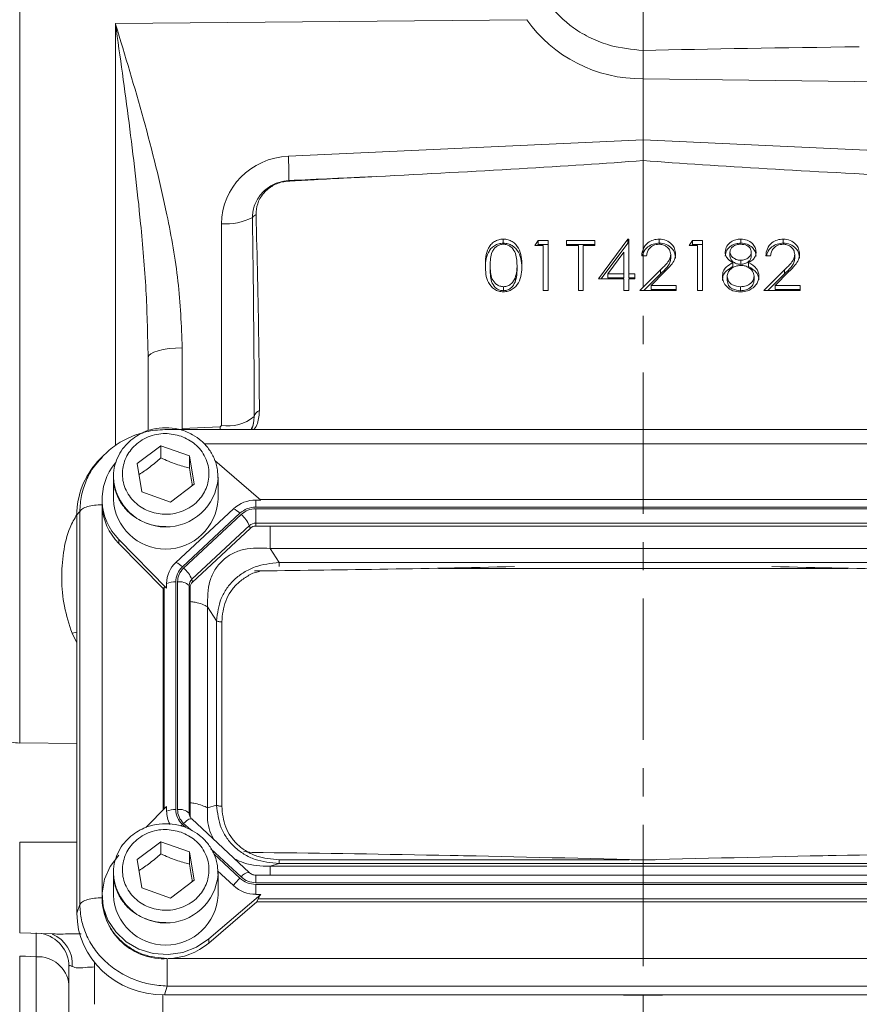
# Model space of a CAD drawing. Header units: inches. Extents: x 0.3 to 33.9, y 0.2 to 21.6.
# Tile 4 of 18: x 6.5 to 9.5, y 8.1 to 11.6. Entities that reach past the tile are written whole.
import ezdxf

# ---------------------------------------------------------------- set-up
doc = ezdxf.new("R2010")
doc.units = ezdxf.units.IN
doc.header["$MEASUREMENT"] = 0
doc.linetypes.add('CENTERX2', pattern=[0.8, 0.5, -0.1, 0.1, -0.1])
doc.layers.add('SLD-0', color=7, linetype='Continuous', lineweight=15)
doc.styles.add('SLDTEXTSTYLE0', font='TXT', dxfattribs={"width": 0.75})
doc.dimstyles.new('SLDDIMSTYLE0', dxfattribs={"dimtxt": 0.25, "dimasz": 0.13, "dimexe": 0, "dimexo": 0.0625, "dimgap": 0.0625, "dimtad": 0, "dimtih": 1, "dimtoh": 1, "dimrnd": 1e-09, "dimzin": 12, "dimdsep": 46, "dimtxsty": 'SLDTEXTSTYLE0', "dimsah": 1, "dimcen": 0.09, "dimadec": 0, "dimazin": 3, "dimtfac": 1, "dimtofl": 0, "dimtmove": 0, "dimatfit": 3, "dimfxl": 1, "dimfrac": 2, "dimtolj": 1, "dimtzin": 12, "dimarcsym": 0})

# ---------------------------------------------------------------- blocks, each defined once
blk = doc.blocks.new('_D_10')
at = {"layer": 'SLD-0'}
for p, q in [((4.8015, 12.482), (3.9208, 12.482)), ((4.0458, 12.482), (4.0458, 9.766)), ((3.5667, 9.392), (3.5159, 9.392)), ((3.5159, 9.392), (3.5159, 8.9951)), ((4.5249, 9.392), (4.5757, 9.392)), ((4.5757, 9.392), (4.5757, 8.9951)), ((3.5159, 8.9951), (3.5667, 8.9951)), ((4.5757, 8.9951), (4.5249, 8.9951)), ((4.0458, 6.2283), (4.0458, 8.9443)), ((7.1159, 6.2283), (3.9208, 6.2283))]:
    blk.add_line(p, q, dxfattribs=at)
for points in [[(4.0458, 12.482), (4.0258, 12.352), (4.0658, 12.352)], [(4.0458, 6.2283), (4.0658, 6.3583), (4.0258, 6.3583)]]:
    blk.add_solid(points, dxfattribs=at)
at = {"layer": 'SLD-0', "char_height": 0.25, "attachment_point": 1, "style": 'SLDTEXTSTYLE0'}
for s, insert in [('6.25', (3.621, 9.765, -0.8581)), ('158.8', (3.6302, 9.3174, -0.8581))]:
    blk.add_mtext(s, dxfattribs=dict(at, insert=insert))
blk = doc.blocks.new('_D_11')
at = {"layer": 'SLD-0'}
for p, q in [((8.6682, 13.8079), (2.5035, 13.8079)), ((2.6285, 13.8079), (2.6285, 10.429)), ((2.1494, 10.0549), (2.0986, 10.0549)), ((2.0986, 10.0549), (2.0986, 9.6581)), ((3.1076, 10.0549), (3.1583, 10.0549)), ((3.1583, 10.0549), (3.1583, 9.6581)), ((2.0986, 9.6581), (2.1494, 9.6581)), ((3.1583, 9.6581), (3.1076, 9.6581)), ((2.6285, 6.2283), (2.6285, 9.6073)), ((7.1159, 6.2283), (2.5035, 6.2283))]:
    blk.add_line(p, q, dxfattribs=at)
for points in [[(2.6285, 13.8079), (2.6085, 13.6779), (2.6485, 13.6779)], [(2.6285, 6.2283), (2.6485, 6.3583), (2.6085, 6.3583)]]:
    blk.add_solid(points, dxfattribs=at)
at = {"layer": 'SLD-0', "char_height": 0.25, "attachment_point": 1, "style": 'SLDTEXTSTYLE0'}
for s, insert in [('7.58', (2.2036, 10.428, -0.8581)), ('192.5', (2.2128, 9.9803, -0.8581))]:
    blk.add_mtext(s, dxfattribs=dict(at, insert=insert))

msp = doc.modelspace()

# ---------------------------------------------------------------- linework, layer by layer
at = {"color": 7, "linetype": 'Continuous', "lineweight": 15}
for p, q in [((6.514, 9.0151), (6.514, 12.4408)), ((6.8524, 11.5589), (8.3066, 11.5729)), ((8.7182, 11.3636), (8.7182, 11.3635)), ((8.7182, 11.1484), (8.7182, 11.3635)), ((8.7182, 11.3635), (10.523, 11.3409)), ((8.7182, 11.1484), (7.4638, 11.0904)), ((9.9726, 11.0904), (8.7182, 11.1484)), ((8.7182, 11.1484), (8.7182, 11.0745)), ((7.2274, 10.8512), (7.2274, 10.1382)), ((8.2239, 10.7827), (8.2239, 10.797)), ((8.5599, 10.6561), (8.6636, 10.797)), ((8.6636, 10.797), (8.6671, 10.797)), ((8.6636, 10.7827), (8.6636, 10.797)), ((8.6671, 10.797), (8.6671, 10.6742)), ((8.7753, 10.7827), (8.7753, 10.797)), ((9.0638, 10.7827), (9.0638, 10.797)), ((9.2138, 10.7827), (9.2138, 10.797)), ((8.3358, 10.7743), (8.3469, 10.7925)), ((8.365, 10.7743), (8.3358, 10.7743)), ((8.3446, 10.7743), (8.3469, 10.7782)), ((8.3469, 10.7925), (8.3821, 10.7925)), ((8.3469, 10.7782), (8.3469, 10.7925)), ((8.3469, 10.7782), (8.3821, 10.7782)), ((8.365, 10.6151), (8.365, 10.7743)), ((8.3821, 10.7925), (8.3821, 10.6151)), ((8.4478, 10.7925), (8.5477, 10.7925)), ((8.4478, 10.7743), (8.4478, 10.7925)), ((8.4478, 10.7782), (8.5477, 10.7782)), ((8.4892, 10.7743), (8.4478, 10.7743)), ((8.4892, 10.6151), (8.4892, 10.7743)), ((8.5063, 10.7743), (8.5063, 10.6151)), ((8.5477, 10.7743), (8.5063, 10.7743)), ((8.5477, 10.7925), (8.5477, 10.7743)), ((8.5704, 10.6561), (8.6636, 10.7827)), ((8.6636, 10.7827), (8.6671, 10.7827)), ((8.8814, 10.7743), (8.8926, 10.7925)), ((8.9106, 10.7743), (8.8814, 10.7743)), ((8.8902, 10.7743), (8.8926, 10.7782)), ((8.8926, 10.7925), (8.9277, 10.7925)), ((8.8926, 10.7782), (8.8926, 10.7925)), ((8.8926, 10.7782), (8.9277, 10.7782)), ((8.9106, 10.6151), (8.9106, 10.7743)), ((8.9277, 10.7925), (8.9277, 10.6151)), ((8.65, 10.7513), (8.5934, 10.6742)), ((8.65, 10.6742), (8.65, 10.7513)), ((8.7304, 10.7379), (8.7133, 10.7379)), ((8.8156, 10.7286), (8.8156, 10.7429)), ((9.0251, 10.7369), (9.0251, 10.7513)), ((9.1006, 10.7373), (9.1006, 10.7516)), ((9.1689, 10.7379), (9.1518, 10.7379)), ((9.2541, 10.7286), (9.2541, 10.7429)), ((8.1774, 10.6895), (8.1774, 10.7038)), ((8.2724, 10.6895), (8.2724, 10.7038)), ((9.0358, 10.6996), (9.0358, 10.7139)), ((9.0635, 10.7077), (9.0635, 10.722)), ((9.0907, 10.6996), (9.0907, 10.7139)), ((8.2652, 10.6449), (8.2652, 10.6592)), ((8.65, 10.6561), (8.5599, 10.6561)), ((8.5934, 10.6742), (8.65, 10.6742)), ((8.5934, 10.6599), (8.5934, 10.6742)), ((8.5934, 10.6599), (8.65, 10.6599)), ((8.65, 10.6599), (8.65, 10.6742)), ((8.65, 10.6151), (8.65, 10.6561)), ((8.6671, 10.6742), (8.689, 10.6742)), ((8.6671, 10.6599), (8.6671, 10.6742)), ((8.6671, 10.6599), (8.689, 10.6599)), ((8.6671, 10.6561), (8.6671, 10.6151)), ((8.689, 10.6561), (8.6671, 10.6561)), ((8.689, 10.6742), (8.689, 10.6561)), ((8.706, 10.6151), (8.7797, 10.6885)), ((8.7204, 10.6151), (8.7797, 10.6742)), ((8.7943, 10.6807), (8.7467, 10.6333)), ((8.7797, 10.6742), (8.7797, 10.6885)), ((9.0154, 10.6505), (9.0154, 10.6648)), ((9.1104, 10.6521), (9.1104, 10.6665)), ((9.1445, 10.6151), (9.2182, 10.6885)), ((9.1589, 10.6151), (9.2182, 10.6742)), ((9.2327, 10.6807), (9.1852, 10.6333)), ((9.2182, 10.6742), (9.2182, 10.6885)), ((8.2245, 10.6144), (8.2245, 10.6288)), ((8.7467, 10.6333), (8.8351, 10.6333)), ((8.7467, 10.619), (8.7467, 10.6333)), ((8.8351, 10.6333), (8.8351, 10.6151)), ((9.0628, 10.6144), (9.0628, 10.6288)), ((9.1852, 10.6333), (9.2736, 10.6333)), ((9.1852, 10.619), (9.1852, 10.6333)), ((9.2736, 10.6333), (9.2736, 10.6151)), ((8.3821, 10.6151), (8.365, 10.6151)), ((8.5063, 10.6151), (8.4892, 10.6151)), ((8.6671, 10.6151), (8.65, 10.6151)), ((8.8351, 10.6151), (8.706, 10.6151)), ((8.7467, 10.619), (8.8351, 10.619)), ((8.9277, 10.6151), (8.9106, 10.6151)), ((9.2736, 10.6151), (9.1445, 10.6151)), ((9.1852, 10.619), (9.2736, 10.619)), ((7.0888, 10.1272), (7.0888, 10.4128)), ((6.9677, 10.395), (6.9682, 10.3783)), ((6.9682, 10.3783), (6.9682, 10.12)), ((7.3431, 10.1698), (7.3414, 10.1553)), ((7.2226, 10.1334), (7.0888, 10.1272)), ((7.2274, 10.1382), (7.2226, 10.1334)), ((10.3573, 10.124), (7.0358, 10.124)), ((6.9294, 10.0029), (7.0133, 10.0663)), ((7.0133, 10.0663), (7.1141, 10.0302)), ((7.0133, 10.0233), (7.0133, 10.0663)), ((7.1141, 10.0302), (7.131, 9.9306)), ((7.1141, 10.0302), (7.1141, 9.9872)), ((6.8009, 10.0226), (6.7895, 10.0101)), ((6.8071, 10.0276), (6.802, 10.0217)), ((6.9463, 9.9033), (6.9294, 10.0029)), ((7.3668, 9.8741), (7.2036, 10.0137)), ((6.8452, 9.9553), (6.8456, 9.9666)), ((6.8452, 9.9553), (6.8452, 9.8771)), ((7.131, 9.9306), (7.0471, 9.8671)), ((7.2152, 9.8771), (7.2152, 9.9553)), ((7.2152, 9.9553), (7.2152, 9.9513)), ((7.0471, 9.8671), (6.9463, 9.9033)), ((6.8052, 9.8771), (6.8052, 9.8628)), ((6.8052, 9.8628), (6.8053, 9.8575)), ((7.3668, 9.8741), (7.349, 9.8741)), ((7.349, 9.8494), (7.349, 9.8741)), ((10.0713, 9.8764), (7.3641, 9.8764)), ((6.7162, 9.8224), (6.7266, 9.8339)), ((6.7162, 9.8224), (6.7162, 8.4132)), ((6.7266, 9.8339), (6.7266, 8.444)), ((7.2696, 9.8434), (7.0664, 9.6536)), ((7.2924, 9.8275), (7.0891, 9.6377)), ((7.2967, 9.8235), (7.0934, 9.6337)), ((10.0864, 9.8494), (7.349, 9.8494)), ((10.0864, 9.8437), (7.349, 9.8437)), ((7.349, 9.8437), (7.349, 9.7927)), ((10.0864, 9.7927), (7.349, 9.7927)), ((7.349, 9.782), (7.349, 9.7927)), ((7.326, 9.7837), (7.1227, 9.594)), ((7.3285, 9.7741), (7.1252, 9.5843)), ((7.3285, 9.7741), (7.326, 9.7837)), ((10.0864, 9.782), (7.349, 9.782)), ((6.8643, 9.7352), (7.0335, 9.5629)), ((6.8643, 9.7352), (6.8643, 9.7209)), ((7.0207, 9.5616), (6.8643, 9.7209)), ((7.4312, 9.6532), (7.3991, 9.7031)), ((10.0363, 9.7031), (7.3991, 9.7031)), ((10.0043, 9.6532), (7.4312, 9.6532)), ((7.0335, 9.5629), (7.0335, 9.5795)), ((7.0657, 9.5849), (7.0657, 8.7797)), ((7.0718, 9.5849), (7.0718, 8.7797)), ((7.1252, 9.5843), (7.1227, 9.594)), ((7.0207, 9.5616), (7.0243, 9.5652)), ((7.0207, 9.5616), (7.0207, 8.778)), ((7.1131, 9.5725), (7.1131, 8.7673)), ((7.1167, 9.5652), (7.1131, 9.5725)), ((7.1167, 9.5652), (7.1167, 8.76)), ((7.1783, 9.4969), (7.1783, 8.7853)), ((7.2103, 9.4471), (7.1783, 9.4969)), ((7.2103, 9.4471), (7.2103, 8.7954)), ((7.2285, 9.4433), (7.2285, 8.7916)), ((7.0335, 8.791), (6.96, 8.7161)), ((7.0335, 8.791), (7.0335, 8.7744)), ((7.2103, 8.7954), (7.1783, 8.7853)), ((7.1167, 8.76), (7.1131, 8.7673)), ((7.3254, 8.5568), (7.1221, 8.7466)), ((6.9294, 8.6025), (7.0133, 8.6659)), ((7.0133, 8.6659), (7.1141, 8.6298)), ((7.0133, 8.6229), (7.0133, 8.6659)), ((6.9463, 8.5029), (6.9294, 8.6025)), ((7.1141, 8.6298), (7.131, 8.5302)), ((7.1141, 8.6298), (7.1141, 8.5868)), ((7.307, 8.6311), (7.3357, 8.6279)), ((8.0642, 8.6167), (8.0356, 8.6173)), ((9.4008, 8.6173), (9.3722, 8.6167)), ((6.8452, 8.5549), (6.8456, 8.5662)), ((7.4312, 8.5892), (7.3991, 8.5792)), ((7.3991, 8.5792), (10.0363, 8.5792)), ((7.4312, 8.5892), (10.0043, 8.5892)), ((6.8452, 8.5549), (6.8452, 8.4768)), ((7.2138, 8.5626), (7.2696, 8.5105)), ((7.2152, 8.4768), (7.2152, 8.5549)), ((7.2152, 8.5549), (7.2152, 8.5509)), ((10.0864, 8.5479), (7.349, 8.5479)), ((7.349, 8.5479), (7.349, 8.5478)), ((7.0471, 8.4668), (6.9463, 8.5029)), ((7.131, 8.5302), (7.0471, 8.4668)), ((7.349, 8.5209), (10.0864, 8.5209)), ((7.349, 8.5152), (10.0864, 8.5152)), ((7.349, 8.4798), (7.349, 8.5152)), ((6.8052, 8.4768), (6.8052, 8.4624)), ((7.1822, 8.3219), (7.3668, 8.4798)), ((7.3668, 8.4798), (7.349, 8.4798)), ((7.3529, 8.4536), (7.3568, 8.4642)), ((7.3568, 8.4642), (10.0786, 8.4642)), ((6.7162, 8.4132), (6.7266, 8.444)), ((7.3529, 8.4536), (7.1822, 8.3076)), ((7.3529, 8.4536), (10.0825, 8.4536)), ((6.514, 8.3439), (6.6308, 8.3398)), ((7.1822, 8.3219), (7.1822, 8.3076)), ((6.5724, 8.2593), (6.5724, 7.7725)), ((7.0392, 8.2525), (10.3963, 8.2525)), ((6.6882, 8.2246), (6.6882, 7.02)), ((6.7782, 8.2386), (6.7782, 8.2311)), ((6.7782, 8.2311), (6.7782, 8.0909)), ((7.0254, 8.1245), (7.0358, 8.1553)), ((7.0358, 8.1553), (10.3996, 8.1553)), ((7.0254, 8.1245), (10.41, 8.1245)), ((8.7182, 8.1217), (8.7182, 8.1245)), ((8.7182, 8.0328), (8.7182, 8.1217))]:
    msp.add_line(p, q, dxfattribs=at)
at = {"color": 8, "linetype": 'Continuous', "lineweight": 15}
for p, q in [((6.8524, 11.5589), (6.8524, 10.067)), ((7.2226, 10.1334), (7.2229, 10.124)), ((7.0888, 10.1272), (7.089, 10.124)), ((10.2688, 10.0727), (7.1659, 10.0727)), ((6.8054, 9.8544), (6.8054, 8.4851)), ((9.4421, 9.6325), (7.9944, 9.6325)), ((7.0243, 9.5652), (7.0243, 8.7816)), ((6.6992, 9.4029), (6.7162, 9.4071)), ((6.6992, 9.4029), (6.7162, 9.3696)), ((6.7162, 9.0129), (6.514, 9.0151)), ((7.0891, 8.7269), (7.1, 8.7168)), ((7.0934, 8.7309), (7.1174, 8.7086)), ((6.514, 8.6649), (6.7162, 8.6649)), ((6.514, 8.3439), (6.514, 8.6649)), ((7.1902, 8.6406), (7.2967, 8.5412)), ((7.2005, 8.6229), (7.2924, 8.5371)), ((7.4312, 8.6024), (8.6689, 8.6024)), ((8.676, 8.6024), (8.7604, 8.6024)), ((7.349, 8.5478), (7.349, 8.5209)), ((6.514, 7.7249), (6.514, 8.2613)), ((7.0195, 8.0048), (7.0195, 8.1245)), ((8.5797, 8.1245), (8.7182, 8.1217)), ((8.7182, 8.1217), (8.8567, 8.1245))]:
    msp.add_line(p, q, dxfattribs=at)
at = {"color": 7, "linetype": 'Continuous', "lineweight": 15, "flags": 128}
for points in [[(7.0888, 10.4128), (7.0651, 10.4119), (7.0424, 10.4098), (7.0215, 10.4066), (7.0033, 10.4023), (6.9884, 10.3971), (6.9773, 10.3913), (6.9705, 10.3849), (6.9682, 10.3783)], [(6.8643, 8.6187), (6.8335, 8.5787), (6.8135, 8.5332), (6.8054, 8.4845), (6.8096, 8.4354), (6.826, 8.3886), (6.8536, 8.3467), (6.8909, 8.3118), (6.9358, 8.2861), (6.9859, 8.2708), (7.0385, 8.2668), (7.0906, 8.2744), (7.1394, 8.2931), (7.1822, 8.3219)], [(6.514, 8.2613), (6.534, 8.2606), (6.5724, 8.2593)]]:
    msp.add_lwpolyline(points, dxfattribs=at)
at = {"color": 8, "linetype": 'Continuous', "lineweight": 15, "flags": 128}
for points in [[(7.1221, 8.7466), (7.1213, 8.7471), (7.1191, 8.7474), (7.1162, 8.7468), (7.1125, 8.7452), (7.1083, 8.7428), (7.1036, 8.7395), (7.0986, 8.7355), (7.0934, 8.7309)], [(7.084, 8.7219), (7.0859, 8.7238), (7.0891, 8.7269)]]:
    msp.add_lwpolyline(points, dxfattribs=at)
at = {"color": 7, "linetype": 'Continuous', "lineweight": 15}
for centre, radius, start, end in [((6.4114, 11.028), 1.0543, 358.6953, 3.3911), ((7.4816, 11.0016), 0.0163, 171.5743, 177.8998), ((7.2414, 11.0609), 0.2102, 266.1926, 297.0837), ((7.3763, 10.8367), 0.054, 119.6035, 136.6228), ((7.2515, 10.2776), 0.1414, 260.1842, 310.3534), ((7.3741, 10.1614), 0.0321, 113.2502, 164.7467), ((7.0058, 9.877), 0.2003, 139.9835, 225.0626), ((7.0083, 9.8642), 0.2031, 182.7503, 224.8701), ((7.0302, 9.8859), 0.1852, 182.7192, 357.2808), ((7.3484, 9.7577), 0.1163, 89.6932, 132.59), ((7.2396, 9.7761), 0.0737, 44.2742, 65.9514), ((7.2261, 9.7409), 0.1086, 23.2237, 49.4764), ((7.3488, 9.7589), 0.0338, 89.6937, 132.5892), ((7.3488, 9.752), 0.0301, 89.6934, 132.5897), ((7.1349, 9.5789), 0.1014, 132.5246, 179.6231), ((7.0363, 9.5863), 0.0737, 44.275, 65.9506), ((7.0228, 9.5511), 0.1086, 23.2241, 49.4761), ((7.0635, 9.4986), 0.0863, 88.5954, 110.3761), ((7.0788, 9.5334), 0.052, 48.7367, 97.7906), ((7.1426, 9.5723), 0.0294, 132.5241, 179.6235), ((7.1429, 9.565), 0.0262, 132.5247, 179.6236), ((6.5165, 9.2043), 0.1893, 250.6423, 269.2625), ((7.0635, 8.6934), 0.0863, 88.5958, 110.3762), ((7.0788, 8.7282), 0.052, 48.7374, 97.7899), ((7.1327, 8.7745), 0.0992, 180.0879, 208.578), ((7.1424, 8.7601), 0.0257, 180.1054, 209.1045), ((7.3948, 8.4265), 0.1508, 132.8088, 146.1445), ((7.3484, 8.5962), 0.1163, 227.4103, 270.3069), ((7.0233, 8.4703), 0.2182, 182.066, 273.2962), ((7.0302, 8.4855), 0.1852, 182.7192, 357.2808), ((7.0315, 8.4859), 0.2335, 271.8762, 310.1967), ((6.5788, 8.1494), 0.11, 5.9044, 93.3203)]:
    msp.add_arc(centre, radius, start, end, dxfattribs=at)
at = {"color": 8, "linetype": 'Continuous', "lineweight": 15}
for centre, radius, start, end in [((7.0303, 9.9642), 0.1853, 182.7629, 356.01), ((7.1419, 8.7674), 0.0288, 180.0927, 209.3196), ((7.0303, 8.5638), 0.1853, 182.7629, 356.0099), ((7.3295, 8.5171), 0.0407, 97.5135, 143.8062), ((6.569, 8.2241), 0.1192, 0.2489, 79.2118), ((6.5893, 8.2347), 0.111, 354.7432, 69.136)]:
    msp.add_arc(centre, radius, start, end, dxfattribs=at)
at = {"color": 7, "linetype": 'Continuous', "lineweight": 15}
for centre, major_axis, ratio, start_param, end_param in [((8.7224, 11.8461), (0.4929, 0.0872), 0.962793, 3.561487, 4.53521), ((10.6738, 11.3721), (3.4254, 0), 0.032706, 1.926023, 2.17838), ((7.4724, 10.8543), (0.2415, 0.0428), 0.962793, 1.4369, 2.97279), ((6.3812, 11.0736), (3.1511, 0.1027), 0.035536, 5.168987, 5.546744), ((11.0552, 11.0736), (3.1511, -0.1027), 0.035536, 3.878034, 4.255791), ((-25.5087, 9.5984), (75.3191, 3.441), 0.001485, 5.165463, 5.170022), ((7.2232, 9.9614), (0.0043, 2.6055), 0.046027, 4.792529, 5.070198), ((7.0351, 9.8135), (0.313, -0.0656), 0.927683, 2.642019, 3.333612), ((9.293, 9.7793), (3.4384, 0.1121), 0.032567, 4.108741, 4.407208), ((8.1434, 9.7793), (3.4384, -0.1121), 0.032567, 5.01757, 5.315642), ((7.0657, 9.5204), (-0.0413, 0.0448), 0.170211, 5.767586, 6.291275), ((9.293, 8.472), (3.4384, -0.1121), 0.032567, 1.739821, 2.177444), ((8.1434, 8.472), (3.4384, 0.1121), 0.032567, 0.964148, 1.401772), ((7.4019, 8.5002), (0.0452, 0.0412), 0.184584, 2.276832, 2.800522), ((7.0351, 8.4222), (0.313, 0.0656), 0.927683, 2.949574, 4.490212)]:
    msp.add_ellipse(centre, major_axis=major_axis, ratio=ratio, start_param=start_param, end_param=end_param, dxfattribs=at)
for points, knots in [([(8.7183, 11.4641), (8.6789, 11.4679), (8.6155, 11.4742), (8.5336, 11.5064), (8.4534, 11.5514), (8.4081, 11.6005), (8.3791, 11.6319)], [0, 0, 0, 0, 0.297419, 0.479519, 0.666966, 1, 1, 1, 1]), ([(7.0888, 10.4128), (7.0855, 10.4914), (7.0787, 10.6495), (7.03, 10.9199), (6.9541, 11.2227), (6.8866, 11.4461), (6.8526, 11.5583), (6.8524, 11.5589)], [0, 0, 0, 0, 0.2009478, 0.404035, 0.7007614, 0.9982532, 1, 1, 1, 1]), ([(8.7183, 11.4641), (8.7183, 11.4571), (8.7183, 11.4386), (8.7183, 11.4035), (8.7182, 11.3769), (8.7182, 11.3636)], [0, 0, 0, 0, 0.230653, 0.615325, 1, 1, 1, 1]), ([(7.4654, 11.004), (7.4535, 11.0026), (7.4277, 10.9994), (7.3972, 10.9837), (7.3694, 10.9606), (7.3476, 10.93), (7.3378, 10.8973), (7.3372, 10.8783), (7.337, 10.8738)], [0, 0, 0, 0, 0.175563, 0.377503, 0.49269, 0.711013, 0.929956, 1, 1, 1, 1]), ([(7.4653, 11.0022), (7.4702, 11.0025), (7.4952, 11.0039), (7.598, 11.0094), (7.6959, 11.0144), (7.7738, 11.0184)], [0, 0, 0, 0, 0.048249, 0.242972, 1, 1, 1, 1]), ([(7.3496, 10.8836), (7.3506, 10.8967), (7.3525, 10.9228), (7.3728, 10.9581), (7.4035, 10.9851), (7.4364, 10.9992), (7.4577, 11.0014), (7.4653, 11.0022)], [0, 0, 0, 0, 0.220211, 0.44058, 0.660996, 0.880133, 1, 1, 1, 1]), ([(7.3614, 10.1909), (7.3614, 10.2017), (7.361, 10.2838), (7.359, 10.5147), (7.3534, 10.7348), (7.3496, 10.8836)], [0, 0, 0, 0, 0.046774, 0.355545, 1, 1, 1, 1]), ([(8.1604, 10.7037), (8.1606, 10.7141), (8.1611, 10.7348), (8.168, 10.7603), (8.1797, 10.7781), (8.1921, 10.7887), (8.2073, 10.7958), (8.2184, 10.7966), (8.2239, 10.797)], [0, 0, 0, 0, 0.2505258, 0.5001638, 0.625273, 0.7501985, 0.8751107, 1, 1, 1, 1]), ([(8.2239, 10.797), (8.2295, 10.7966), (8.2407, 10.7958), (8.2611, 10.7865), (8.2793, 10.7655), (8.2885, 10.735), (8.2892, 10.7142), (8.2895, 10.7037)], [0, 0, 0, 0, 0.125169, 0.250336, 0.498865, 0.749016, 1, 1, 1, 1]), ([(8.7133, 10.7379), (8.7144, 10.7465), (8.7167, 10.7638), (8.7329, 10.7835), (8.7535, 10.7953), (8.768, 10.7965), (8.7753, 10.797)], [0, 0, 0, 0, 0.280029, 0.559515, 0.779668, 1, 1, 1, 1]), ([(8.7753, 10.797), (8.7838, 10.7963), (8.8007, 10.7948), (8.8195, 10.7804), (8.8309, 10.7629), (8.8321, 10.7505), (8.8327, 10.7443)], [0, 0, 0, 0, 0.27989, 0.559224, 0.779583, 1, 1, 1, 1]), ([(9.0081, 10.7515), (9.0094, 10.7586), (9.0121, 10.7729), (9.0278, 10.7876), (9.0457, 10.7957), (9.0577, 10.7966), (9.0638, 10.797)], [0, 0, 0, 0, 0.278806, 0.558457, 0.77916, 1, 1, 1, 1]), ([(9.0638, 10.797), (9.0713, 10.7963), (9.0865, 10.7947), (9.1043, 10.783), (9.1155, 10.7677), (9.117, 10.7566), (9.1177, 10.751)], [0, 0, 0, 0, 0.279929, 0.559623, 0.779945, 1, 1, 1, 1]), ([(9.1518, 10.7379), (9.1529, 10.7465), (9.1551, 10.7638), (9.1713, 10.7835), (9.192, 10.7953), (9.2065, 10.7965), (9.2138, 10.797)], [0, 0, 0, 0, 0.280029, 0.559515, 0.779667, 1, 1, 1, 1]), ([(9.2138, 10.797), (9.2222, 10.7963), (9.2392, 10.7948), (9.258, 10.7804), (9.2694, 10.7629), (9.2706, 10.7505), (9.2712, 10.7443)], [0, 0, 0, 0, 0.27989, 0.559224, 0.779583, 1, 1, 1, 1]), ([(8.1604, 10.6894), (8.1606, 10.6998), (8.1611, 10.7204), (8.168, 10.746), (8.1797, 10.7637), (8.1921, 10.7743), (8.2073, 10.7814), (8.2184, 10.7823), (8.2239, 10.7827)], [0, 0, 0, 0, 0.250526, 0.500164, 0.625273, 0.750198, 0.875111, 1, 1, 1, 1]), ([(8.2245, 10.7789), (8.2201, 10.7784), (8.2114, 10.7776), (8.1999, 10.7714), (8.1906, 10.7627), (8.1822, 10.7483), (8.178, 10.7281), (8.1776, 10.7119), (8.1774, 10.7038)], [0, 0, 0, 0, 0.1248746, 0.2498889, 0.3747253, 0.4997887, 0.7495002, 1, 1, 1, 1]), ([(8.2239, 10.7827), (8.2295, 10.7823), (8.2407, 10.7815), (8.2611, 10.7722), (8.2793, 10.7511), (8.2885, 10.7207), (8.2892, 10.6998), (8.2895, 10.6894)], [0, 0, 0, 0, 0.125169, 0.250336, 0.498865, 0.749017, 1, 1, 1, 1]), ([(8.2724, 10.7038), (8.2717, 10.7203), (8.2707, 10.7449), (8.2529, 10.7693), (8.2375, 10.7776), (8.2288, 10.7784), (8.2245, 10.7789)], [0, 0, 0, 0, 0.500071, 0.749021, 0.874598, 1, 1, 1, 1]), ([(8.7166, 10.7379), (8.7172, 10.7416), (8.7192, 10.7537), (8.7331, 10.7691), (8.7534, 10.781), (8.768, 10.7821), (8.7753, 10.7827)], [0, 0, 0, 0, 0.142936, 0.47564, 0.737713, 1, 1, 1, 1]), ([(8.7744, 10.7789), (8.7679, 10.7782), (8.755, 10.777), (8.7403, 10.7659), (8.7324, 10.7521), (8.7311, 10.7426), (8.7304, 10.7379)], [0, 0, 0, 0, 0.279699, 0.558846, 0.779177, 1, 1, 1, 1]), ([(8.8156, 10.7429), (8.8148, 10.7484), (8.8132, 10.7594), (8.8017, 10.771), (8.7883, 10.7779), (8.7791, 10.7785), (8.7744, 10.7789)], [0, 0, 0, 0, 0.279125, 0.558978, 0.77935, 1, 1, 1, 1]), ([(8.7753, 10.7827), (8.7838, 10.782), (8.8007, 10.7805), (8.8195, 10.7661), (8.8309, 10.7485), (8.8321, 10.7362), (8.8327, 10.73)], [0, 0, 0, 0, 0.27989, 0.559223, 0.779582, 1, 1, 1, 1]), ([(9.0081, 10.7372), (9.0094, 10.7443), (9.0121, 10.7585), (9.0278, 10.7733), (9.0457, 10.7814), (9.0577, 10.7823), (9.0638, 10.7827)], [0, 0, 0, 0, 0.278806, 0.558457, 0.77916, 1, 1, 1, 1]), ([(9.0628, 10.7789), (9.0578, 10.7785), (9.0479, 10.7779), (9.0356, 10.7714), (9.0267, 10.7623), (9.0257, 10.7549), (9.0251, 10.7513)], [0, 0, 0, 0, 0.280651, 0.560566, 0.780622, 1, 1, 1, 1]), ([(9.1006, 10.7516), (9.0996, 10.7562), (9.0976, 10.7653), (9.0836, 10.7771), (9.0707, 10.7782), (9.0628, 10.7789)], [0, 0, 0, 0, 0.27897, 0.559918, 1, 1, 1, 1]), ([(9.0638, 10.7827), (9.0713, 10.7819), (9.0865, 10.7804), (9.1043, 10.7687), (9.1155, 10.7534), (9.117, 10.7422), (9.1177, 10.7367)], [0, 0, 0, 0, 0.279929, 0.559623, 0.779945, 1, 1, 1, 1]), ([(9.155, 10.7379), (9.1556, 10.7416), (9.1577, 10.7537), (9.1715, 10.7691), (9.1919, 10.781), (9.2065, 10.7821), (9.2138, 10.7827)], [0, 0, 0, 0, 0.142936, 0.47564, 0.737713, 1, 1, 1, 1]), ([(9.2129, 10.7789), (9.2064, 10.7782), (9.1934, 10.777), (9.1788, 10.7659), (9.1709, 10.7521), (9.1695, 10.7426), (9.1689, 10.7379)], [0, 0, 0, 0, 0.279699, 0.558846, 0.779177, 1, 1, 1, 1]), ([(9.2541, 10.7429), (9.2533, 10.7484), (9.2517, 10.7594), (9.2401, 10.771), (9.2268, 10.7779), (9.2175, 10.7785), (9.2129, 10.7789)], [0, 0, 0, 0, 0.279125, 0.558978, 0.77935, 1, 1, 1, 1]), ([(9.2138, 10.7827), (9.2222, 10.782), (9.2392, 10.7805), (9.258, 10.7661), (9.2694, 10.7485), (9.2706, 10.7362), (9.2712, 10.73)], [0, 0, 0, 0, 0.27989, 0.559223, 0.779582, 1, 1, 1, 1]), ([(8.7797, 10.6885), (8.7888, 10.6973), (8.8015, 10.7095), (8.8141, 10.7284), (8.8151, 10.7381), (8.8156, 10.7429)], [0, 0, 0, 0, 0.5607163, 0.7805313, 1, 1, 1, 1]), ([(8.7797, 10.6742), (8.7888, 10.683), (8.8015, 10.6952), (8.8141, 10.7141), (8.8151, 10.7237), (8.8156, 10.7286)], [0, 0, 0, 0, 0.560717, 0.780532, 1, 1, 1, 1]), ([(8.8327, 10.7443), (8.8319, 10.7373), (8.8304, 10.7232), (8.8152, 10.7019), (8.8022, 10.6887), (8.7943, 10.6807)], [0, 0, 0, 0, 0.279289, 0.559153, 1, 1, 1, 1]), ([(9.0358, 10.7139), (9.0277, 10.719), (9.0163, 10.726), (9.009, 10.741), (9.0084, 10.748), (9.0081, 10.7515)], [0, 0, 0, 0, 0.557752, 0.778933, 1, 1, 1, 1]), ([(9.0251, 10.7513), (9.0262, 10.7466), (9.0283, 10.7371), (9.0396, 10.7282), (9.0515, 10.7228), (9.0595, 10.7223), (9.0635, 10.722)], [0, 0, 0, 0, 0.277721, 0.558224, 0.779072, 1, 1, 1, 1]), ([(9.0251, 10.7369), (9.0262, 10.7322), (9.0283, 10.7228), (9.0396, 10.7139), (9.0515, 10.7085), (9.0595, 10.7079), (9.0635, 10.7077)], [0, 0, 0, 0, 0.27772, 0.558223, 0.779071, 1, 1, 1, 1]), ([(9.0635, 10.722), (9.0685, 10.7225), (9.0786, 10.7235), (9.0908, 10.7307), (9.0988, 10.7406), (9.1, 10.748), (9.1006, 10.7516)], [0, 0, 0, 0, 0.280237, 0.560144, 0.780436, 1, 1, 1, 1]), ([(9.0635, 10.7077), (9.0685, 10.7082), (9.0786, 10.7092), (9.0908, 10.7164), (9.0988, 10.7263), (9.1, 10.7336), (9.1006, 10.7373)], [0, 0, 0, 0, 0.280237, 0.560144, 0.780434, 1, 1, 1, 1]), ([(9.1177, 10.751), (9.1173, 10.7466), (9.1164, 10.7378), (9.1074, 10.7238), (9.097, 10.7177), (9.0907, 10.7139)], [0, 0, 0, 0, 0.280158, 0.560242, 1, 1, 1, 1]), ([(9.2182, 10.6885), (9.2273, 10.6973), (9.24, 10.7095), (9.2526, 10.7284), (9.2536, 10.7381), (9.2541, 10.7429)], [0, 0, 0, 0, 0.5607164, 0.7805313, 1, 1, 1, 1]), ([(9.2182, 10.6742), (9.2273, 10.683), (9.24, 10.6952), (9.2526, 10.7141), (9.2536, 10.7237), (9.2541, 10.7286)], [0, 0, 0, 0, 0.560717, 0.780532, 1, 1, 1, 1]), ([(9.2712, 10.7443), (9.2704, 10.7373), (9.2688, 10.7232), (9.2536, 10.7019), (9.2407, 10.6887), (9.2327, 10.6807)], [0, 0, 0, 0, 0.279289, 0.559153, 1, 1, 1, 1]), ([(8.2239, 10.6106), (8.2184, 10.611), (8.2073, 10.6118), (8.1871, 10.6211), (8.1693, 10.6423), (8.1612, 10.6727), (8.1607, 10.6934), (8.1604, 10.7037)], [0, 0, 0, 0, 0.125181, 0.2503511, 0.4987776, 0.7489455, 1, 1, 1, 1]), ([(8.1774, 10.7038), (8.1776, 10.6957), (8.178, 10.6795), (8.1829, 10.6554), (8.196, 10.6382), (8.2114, 10.6301), (8.2201, 10.6292), (8.2245, 10.6288)], [0, 0, 0, 0, 0.251085, 0.50137, 0.749629, 0.874877, 1, 1, 1, 1]), ([(8.2895, 10.7037), (8.2892, 10.6933), (8.2886, 10.6725), (8.2793, 10.642), (8.261, 10.6211), (8.2407, 10.6118), (8.2295, 10.611), (8.2239, 10.6106)], [0, 0, 0, 0, 0.251002, 0.501138, 0.749612, 0.874807, 1, 1, 1, 1]), ([(8.2652, 10.6592), (8.2677, 10.6674), (8.272, 10.682), (8.2723, 10.6971), (8.2724, 10.7038)], [0, 0, 0, 0, 0.5596, 1, 1, 1, 1]), ([(8.9983, 10.6653), (8.999, 10.6713), (9.0002, 10.6831), (9.013, 10.7015), (9.0272, 10.7092), (9.0358, 10.7139)], [0, 0, 0, 0, 0.279987, 0.559902, 1, 1, 1, 1]), ([(8.9983, 10.651), (8.999, 10.6569), (9.0002, 10.6688), (9.013, 10.6872), (9.0272, 10.6949), (9.0358, 10.6996)], [0, 0, 0, 0, 0.279987, 0.559902, 1, 1, 1, 1]), ([(9.0639, 10.7038), (9.0572, 10.7033), (9.0439, 10.7022), (9.0282, 10.6923), (9.0173, 10.6795), (9.016, 10.6697), (9.0154, 10.6648)], [0, 0, 0, 0, 0.280283, 0.560138, 0.780299, 1, 1, 1, 1]), ([(9.1104, 10.6665), (9.1093, 10.6724), (9.107, 10.6842), (9.0936, 10.6959), (9.0789, 10.7028), (9.0689, 10.7035), (9.0639, 10.7038)], [0, 0, 0, 0, 0.278304, 0.55851, 0.779146, 1, 1, 1, 1]), ([(9.0907, 10.7139), (9.1015, 10.7078), (9.1165, 10.6993), (9.1263, 10.6804), (9.1271, 10.6713), (9.1274, 10.6668)], [0, 0, 0, 0, 0.558271, 0.779088, 1, 1, 1, 1]), ([(9.0907, 10.6996), (9.1015, 10.6935), (9.1165, 10.685), (9.1263, 10.666), (9.1271, 10.657), (9.1274, 10.6525)], [0, 0, 0, 0, 0.558272, 0.779089, 1, 1, 1, 1]), ([(8.1774, 10.6895), (8.1776, 10.6814), (8.178, 10.6652), (8.1829, 10.641), (8.196, 10.6239), (8.2114, 10.6157), (8.2201, 10.6149), (8.2245, 10.6144)], [0, 0, 0, 0, 0.251085, 0.501371, 0.749628, 0.874877, 1, 1, 1, 1]), ([(8.2245, 10.6288), (8.2297, 10.6294), (8.2401, 10.6306), (8.2561, 10.6407), (8.2618, 10.6522), (8.2652, 10.6592)], [0, 0, 0, 0, 0.280258, 0.560783, 1, 1, 1, 1]), ([(8.2652, 10.6449), (8.2677, 10.6531), (8.272, 10.6677), (8.2723, 10.6828), (8.2724, 10.6895)], [0, 0, 0, 0, 0.559599, 1, 1, 1, 1]), ([(9.0626, 10.6106), (9.0534, 10.6111), (9.0351, 10.6122), (9.0137, 10.6266), (9.0008, 10.6453), (8.9992, 10.6587), (8.9983, 10.6653)], [0, 0, 0, 0, 0.280545, 0.559269, 0.779816, 1, 1, 1, 1]), ([(9.0154, 10.6648), (9.0165, 10.6589), (9.0186, 10.647), (9.0362, 10.6314), (9.0527, 10.6298), (9.0628, 10.6288)], [0, 0, 0, 0, 0.2798336, 0.5601988, 1, 1, 1, 1]), ([(9.0628, 10.6288), (9.0694, 10.6292), (9.0824, 10.63), (9.0982, 10.6393), (9.1085, 10.6521), (9.1098, 10.6617), (9.1104, 10.6665)], [0, 0, 0, 0, 0.280602, 0.559962, 0.78018, 1, 1, 1, 1]), ([(9.1274, 10.6668), (9.1267, 10.6592), (9.1253, 10.6457), (9.1168, 10.6348), (9.1131, 10.63)], [0, 0, 0, 0, 0.559346, 1, 1, 1, 1]), ([(8.2245, 10.6144), (8.2297, 10.615), (8.2401, 10.6163), (8.2561, 10.6264), (8.2618, 10.6379), (8.2652, 10.6449)], [0, 0, 0, 0, 0.280258, 0.560781, 1, 1, 1, 1]), ([(9.0154, 10.6505), (9.0165, 10.6445), (9.0186, 10.6327), (9.0362, 10.6171), (9.0527, 10.6154), (9.0628, 10.6144)], [0, 0, 0, 0, 0.279834, 0.560198, 1, 1, 1, 1]), ([(9.1131, 10.63), (9.1049, 10.6235), (9.0902, 10.6119), (9.0711, 10.611), (9.0626, 10.6106)], [0, 0, 0, 0, 0.5577579, 1, 1, 1, 1]), ([(9.0628, 10.6144), (9.0694, 10.6148), (9.0824, 10.6157), (9.0982, 10.625), (9.1085, 10.6378), (9.1098, 10.6474), (9.1104, 10.6521)], [0, 0, 0, 0, 0.2806015, 0.5599618, 0.780179, 1, 1, 1, 1]), ([(7.3432, 10.124), (7.3433, 10.1242), (7.3537, 10.1365), (7.3595, 10.1607), (7.3609, 10.1835), (7.3614, 10.1909)], [0, 0, 0, 0, 0.007446, 0.678133, 1, 1, 1, 1]), ([(7.3419, 10.1553), (7.3406, 10.1455), (7.3392, 10.1348), (7.3327, 10.1249), (7.3321, 10.124)], [0, 0, 0, 0, 0.907568, 1, 1, 1, 1]), ([(7.3338, 10.124), (7.3339, 10.1243), (7.3394, 10.1336), (7.3405, 10.1448), (7.3416, 10.1556)], [0, 0, 0, 0, 0.0288521, 1, 1, 1, 1]), ([(7.0358, 10.1238), (7.0131, 10.1226), (6.9682, 10.1201), (6.9047, 10.0988), (6.847, 10.0674), (6.8162, 10.0375), (6.8008, 10.0226)], [0, 0, 0, 0, 0.257169, 0.507045, 0.753763, 1, 1, 1, 1]), ([(7.0302, 10.1301), (7.015, 10.1291), (6.9937, 10.1278), (6.9636, 10.1189), (6.9391, 10.1084), (6.9124, 10.0913), (6.8879, 10.0686), (6.8669, 10.0403), (6.8526, 10.0068), (6.8453, 9.9814), (6.8459, 9.9678), (6.8459, 9.9668)], [0, 0, 0, 0, 0.164505, 0.230487, 0.340119, 0.454517, 0.578027, 0.708405, 0.845356, 0.989234, 1, 1, 1, 1]), ([(7.085, 10.1001), (7.1023, 10.0919), (7.1288, 10.0792), (7.1552, 10.0507), (7.171, 10.0253), (7.1808, 9.9972), (7.1852, 9.96), (7.1765, 9.9143), (7.1502, 9.8749), (7.1202, 9.85), (7.0929, 9.8353), (7.0629, 9.8262), (7.023, 9.822), (6.9741, 9.8302), (6.9318, 9.8547), (6.9052, 9.8827), (6.8894, 9.9082), (6.8797, 9.9362), (6.8752, 9.9734), (6.8839, 10.0191), (6.9102, 10.0586), (6.9402, 10.0835), (6.9675, 10.0982), (6.9975, 10.1072), (7.0376, 10.1119), (7.0663, 10.1047), (7.085, 10.1001)], [0, 0, 0, 0, 0.059864, 0.09209, 0.125, 0.15791, 0.190136, 0.25, 0.309864, 0.34209, 0.375, 0.40791, 0.440136, 0.5, 0.559864, 0.59209, 0.625, 0.65791, 0.690136, 0.75, 0.809864, 0.84209, 0.875, 0.90791, 0.940136, 1, 1, 1, 1]), ([(7.2142, 9.9513), (7.2143, 9.9613), (7.2145, 9.9855), (7.203, 10.0215), (7.1829, 10.0565), (7.1568, 10.0845), (7.1282, 10.1047), (7.1006, 10.1176), (7.0689, 10.1276), (7.0453, 10.1291), (7.0302, 10.1301)], [0, 0, 0, 0, 0.106185, 0.259605, 0.396997, 0.531715, 0.658742, 0.759341, 0.845825, 1, 1, 1, 1]), ([(6.9359, 9.9644), (6.9487, 9.9727), (6.9746, 9.9897), (7.0003, 10.012), (7.0133, 10.0233)], [0, 0, 0, 0, 0.495551, 1, 1, 1, 1]), ([(7.0133, 10.0233), (7.0313, 10.0153), (7.065, 10.0003), (7.0985, 9.9913), (7.1141, 9.9872)], [0, 0, 0, 0, 0.534747, 1, 1, 1, 1]), ([(6.8459, 9.9668), (6.8458, 9.9543), (6.8454, 9.9275), (6.8573, 9.889), (6.8775, 9.8541), (6.9036, 9.826), (6.9322, 9.8058), (6.9598, 9.7929), (6.9916, 9.7829), (7.0151, 9.7814), (7.0302, 9.7804)], [0, 0, 0, 0, 0.1299143, 0.279262, 0.4130064, 0.544147, 0.6678018, 0.7657301, 0.8499182, 1, 1, 1, 1]), ([(7.1141, 9.9872), (7.1172, 9.9674), (7.1205, 9.9455), (7.1239, 9.9272), (7.1242, 9.9254)], [0, 0, 0, 0, 0.9011945, 1, 1, 1, 1]), ([(6.8053, 9.8575), (6.796, 9.8572), (6.7774, 9.8565), (6.753, 9.8512), (6.7342, 9.8435), (6.7292, 9.8371), (6.7266, 9.8339)], [0, 0, 0, 0, 0.25, 0.499999, 0.749998, 1, 1, 1, 1]), ([(7.2924, 9.8275), (7.3007, 9.8338), (7.3172, 9.8464), (7.3384, 9.8484), (7.349, 9.8494)], [0, 0, 0, 0, 0.5, 1, 1, 1, 1]), ([(7.2967, 9.8235), (7.3043, 9.8293), (7.3196, 9.8409), (7.3392, 9.8428), (7.349, 9.8437)], [0, 0, 0, 0, 0.499998, 1, 1, 1, 1]), ([(7.3991, 9.7031), (7.3677, 9.7047), (7.3211, 9.7071), (7.2646, 9.6858), (7.2294, 9.6612), (7.2026, 9.6279), (7.1781, 9.5736), (7.1782, 9.5278), (7.1783, 9.4969)], [0, 0, 0, 0, 0.257397, 0.381602, 0.5, 0.618394, 0.742603, 1, 1, 1, 1]), ([(7.4312, 9.6532), (7.4022, 9.6501), (7.3584, 9.6453), (7.3065, 9.6198), (7.2725, 9.5942), (7.2452, 9.5625), (7.2181, 9.5143), (7.2134, 9.4739), (7.2103, 9.4471)], [0, 0, 0, 0, 0.248977, 0.376059, 0.5, 0.623945, 0.751022, 1, 1, 1, 1]), ([(7.0657, 9.5849), (7.0667, 9.5948), (7.0689, 9.6146), (7.0824, 9.63), (7.0891, 9.6377)], [0, 0, 0, 0, 0.4999976, 1, 1, 1, 1]), ([(7.0718, 9.5849), (7.0728, 9.594), (7.0748, 9.6123), (7.0872, 9.6266), (7.0934, 9.6337)], [0, 0, 0, 0, 0.499998, 1, 1, 1, 1]), ([(7.2285, 9.4433), (7.2267, 9.4434), (7.223, 9.4435), (7.2179, 9.4443), (7.2134, 9.4454), (7.2114, 9.4465), (7.2103, 9.4471)], [0, 0, 0, 0, 0.250002, 0.500001, 0.749993, 1, 1, 1, 1]), ([(7.0891, 8.7269), (7.0824, 8.7346), (7.0689, 8.7501), (7.0667, 8.7698), (7.0657, 8.7797)], [0, 0, 0, 0, 0.5, 1, 1, 1, 1]), ([(7.0934, 8.7309), (7.0872, 8.7381), (7.0748, 8.7523), (7.0728, 8.7706), (7.0718, 8.7797)], [0, 0, 0, 0, 0.5, 1, 1, 1, 1]), ([(7.2103, 8.7954), (7.2134, 8.768), (7.2181, 8.7268), (7.2452, 8.6781), (7.2725, 8.6462), (7.3065, 8.6208), (7.3584, 8.5957), (7.4022, 8.5918), (7.4312, 8.5892)], [0, 0, 0, 0, 0.248977, 0.376059, 0.5, 0.623945, 0.751023, 1, 1, 1, 1]), ([(7.2285, 8.7916), (7.2267, 8.7916), (7.223, 8.7917), (7.2179, 8.7925), (7.2134, 8.7937), (7.2114, 8.7948), (7.2103, 8.7954)], [0, 0, 0, 0, 0.250001, 0.5, 0.750004, 1, 1, 1, 1]), ([(7.2285, 8.7916), (7.2309, 8.7664), (7.2346, 8.7286), (7.259, 8.6836), (7.2841, 8.6543), (7.3155, 8.6308), (7.3637, 8.608), (7.4042, 8.6047), (7.4312, 8.6024)], [0, 0, 0, 0, 0.250061, 0.376147, 0.499999, 0.623789, 0.749939, 1, 1, 1, 1]), ([(7.0302, 8.7297), (7.015, 8.7288), (6.9937, 8.7274), (6.9636, 8.7185), (6.9391, 8.708), (6.9124, 8.6909), (6.8879, 8.6683), (6.8669, 8.6399), (6.8526, 8.6064), (6.8453, 8.581), (6.8459, 8.5674), (6.8459, 8.5664)], [0, 0, 0, 0, 0.164505, 0.2304867, 0.3401191, 0.4545165, 0.5780265, 0.7084044, 0.8453556, 0.9892331, 1, 1, 1, 1]), ([(7.085, 8.6997), (7.1023, 8.6915), (7.1288, 8.6788), (7.1552, 8.6503), (7.171, 8.6249), (7.1808, 8.5969), (7.1852, 8.5596), (7.1765, 8.5139), (7.1502, 8.4745), (7.1202, 8.4496), (7.0929, 8.4349), (7.0629, 8.4258), (7.023, 8.4216), (6.9741, 8.4298), (6.9318, 8.4543), (6.9052, 8.4823), (6.8894, 8.5078), (6.8797, 8.5358), (6.8752, 8.5731), (6.8839, 8.6188), (6.9102, 8.6582), (6.9402, 8.6831), (6.9675, 8.6978), (6.9975, 8.7068), (7.0376, 8.7115), (7.0663, 8.7044), (7.085, 8.6997)], [0, 0, 0, 0, 0.0598642, 0.0920902, 0.1250001, 0.1579098, 0.1901359, 0.2499999, 0.309864, 0.3420902, 0.3750001, 0.4079099, 0.4401357, 0.4999999, 0.5598642, 0.5920901, 0.625, 0.6579099, 0.6901358, 0.75, 0.8098642, 0.8420901, 0.875, 0.9079099, 0.9401358, 1, 1, 1, 1]), ([(7.2142, 8.551), (7.2143, 8.5609), (7.2145, 8.5852), (7.203, 8.6212), (7.1829, 8.6561), (7.1568, 8.6841), (7.1282, 8.7043), (7.1006, 8.7172), (7.0689, 8.7272), (7.0453, 8.7287), (7.0302, 8.7297)], [0, 0, 0, 0, 0.106184, 0.259606, 0.396997, 0.531715, 0.658742, 0.759341, 0.845825, 1, 1, 1, 1]), ([(6.9359, 8.564), (6.9487, 8.5724), (6.9746, 8.5893), (7.0003, 8.6117), (7.0133, 8.6229)], [0, 0, 0, 0, 0.495552, 1, 1, 1, 1]), ([(7.0133, 8.6229), (7.0313, 8.6149), (7.065, 8.5999), (7.0985, 8.591), (7.1141, 8.5868)], [0, 0, 0, 0, 0.5347467, 1, 1, 1, 1]), ([(7.4312, 8.6024), (7.4312, 8.6007), (7.4312, 8.5974), (7.4312, 8.5934), (7.4312, 8.5905), (7.4312, 8.5896), (7.4312, 8.5892)], [0, 0, 0, 0, 0.250002, 0.499998, 0.749995, 1, 1, 1, 1]), ([(6.8459, 8.5664), (6.8458, 8.5539), (6.8454, 8.5271), (6.8573, 8.4886), (6.8775, 8.4537), (6.9036, 8.4257), (6.9322, 8.4054), (6.9598, 8.3926), (6.9916, 8.3825), (7.0151, 8.381), (7.0302, 8.38)], [0, 0, 0, 0, 0.129914, 0.279262, 0.413006, 0.544146, 0.667802, 0.76573, 0.849918, 1, 1, 1, 1]), ([(7.1141, 8.5868), (7.1172, 8.567), (7.1205, 8.5451), (7.1239, 8.5268), (7.1242, 8.525)], [0, 0, 0, 0, 0.9011945, 1, 1, 1, 1]), ([(7.349, 8.5152), (7.3384, 8.5162), (7.3172, 8.5183), (7.3007, 8.5308), (7.2924, 8.5371)], [0, 0, 0, 0, 0.5, 1, 1, 1, 1]), ([(7.349, 8.5209), (7.3392, 8.5219), (7.3196, 8.5238), (7.3043, 8.5354), (7.2967, 8.5412)], [0, 0, 0, 0, 0.500002, 1, 1, 1, 1]), ([(7.349, 8.5478), (7.3467, 8.5479), (7.342, 8.5482), (7.3354, 8.5502), (7.3293, 8.5532), (7.3259, 8.556), (7.3242, 8.5575)], [0, 0, 0, 0, 0.2520893, 0.5027582, 0.7520483, 1, 1, 1, 1]), ([(6.7266, 8.444), (6.7292, 8.4472), (6.7342, 8.4537), (6.753, 8.4614), (6.7774, 8.4666), (6.796, 8.4673), (6.8053, 8.4677)], [0, 0, 0, 0, 0.249999, 0.499999, 0.75, 1, 1, 1, 1]), ([(6.7266, 8.444), (6.7278, 8.4257), (6.7302, 8.3899), (6.7449, 8.3459), (6.7617, 8.3121), (6.783, 8.2786), (6.8161, 8.2408), (6.8649, 8.2035), (6.9192, 8.1767), (6.977, 8.1596), (7.0159, 8.1567), (7.0358, 8.1553)], [0, 0, 0, 0, 0.123097, 0.24092, 0.306486, 0.371549, 0.500085, 0.628624, 0.75908, 0.876905, 1, 1, 1, 1]), ([(6.8072, 8.4586), (6.81, 8.4345), (6.8144, 8.3958), (6.8417, 8.3484), (6.8712, 8.314), (6.908, 8.2864), (6.9619, 8.2597), (7.0066, 8.2554), (7.0358, 8.2525)], [0, 0, 0, 0, 0.219463, 0.351507, 0.485912, 0.620316, 0.75236, 1, 1, 1, 1]), ([(6.5727, 8.3433), (6.5727, 8.3374), (6.5727, 8.3255), (6.5726, 8.2936), (6.5724, 8.2679), (6.5724, 8.2593)], [0, 0, 0, 0, 0.3901521, 0.7938247, 1, 1, 1, 1]), ([(7.0358, 8.2524), (7.0358, 8.2434), (7.0358, 8.2253), (7.0358, 8.1973), (7.0358, 8.1721), (7.0358, 8.1609), (7.0358, 8.1553)], [0, 0, 0, 0, 0.250001, 0.5, 0.749999, 1, 1, 1, 1]), ([(6.6882, 8.2246), (6.6885, 8.226), (6.6891, 8.2294), (6.6941, 8.228), (6.6988, 8.2252), (6.6999, 8.2245)], [0, 0, 0, 0, 0.344922, 0.848485, 1, 1, 1, 1])]:
    msp.add_open_spline(points, degree=3, knots=knots, dxfattribs=at)
at = {"color": 8, "linetype": 'Continuous', "lineweight": 15}
for points, knots in [([(6.8524, 11.5589), (6.8525, 11.5582), (6.869, 11.4424), (6.9018, 11.2085), (6.9388, 10.8938), (6.9626, 10.622), (6.966, 10.4689), (6.9677, 10.395)], [0, 0, 0, 0, 0.0018322, 0.3066966, 0.6128189, 0.8131223, 1, 1, 1, 1]), ([(6.802, 10.0217), (6.7937, 10.0128), (6.7716, 9.9891), (6.7482, 9.944), (6.7302, 9.8897), (6.7278, 9.8527), (6.7266, 9.8339)], [0, 0, 0, 0, 0.17287, 0.463422, 0.725843, 1, 1, 1, 1]), ([(6.7163, 9.8226), (6.7076, 9.8077), (6.6833, 9.7658), (6.6673, 9.6875), (6.6596, 9.5938), (6.6689, 9.4968), (6.689, 9.4345), (6.6992, 9.4029)], [0, 0, 0, 0, 0.115105, 0.32362, 0.538597, 0.766204, 1, 1, 1, 1]), ([(7.3991, 9.7031), (7.3991, 9.7117), (7.3991, 9.729), (7.3991, 9.7567), (7.3991, 9.7746), (7.3991, 9.782)], [0, 0, 0, 0, 0.368963, 0.737928, 1, 1, 1, 1]), ([(7.4312, 9.6388), (7.4312, 9.6403), (7.4312, 9.6437), (7.4312, 9.6487), (7.4312, 9.6517), (7.4312, 9.6532)], [0, 0, 0, 0, 0.289888, 0.644936, 1, 1, 1, 1]), ([(7.3622, 9.6213), (7.3588, 9.6208), (7.3421, 9.6186), (7.3157, 9.6034), (7.284, 9.5808), (7.259, 9.5513), (7.2345, 9.5063), (7.2309, 9.4685), (7.2285, 9.4433)], [0, 0, 0, 0, 0.040338, 0.201684, 0.360173, 0.51858, 0.680008, 1, 1, 1, 1]), ([(7.1783, 9.4969), (7.1723, 9.5), (7.1604, 9.5061), (7.1385, 9.5124), (7.1227, 9.5145), (7.1167, 9.5152)], [0, 0, 0, 0, 0.383144, 0.766285, 1, 1, 1, 1]), ([(7.1783, 8.7853), (7.1723, 8.7884), (7.1604, 8.7946), (7.1385, 8.8008), (7.1227, 8.8029), (7.1167, 8.8037)], [0, 0, 0, 0, 0.383143, 0.766286, 1, 1, 1, 1]), ([(7.1783, 8.7853), (7.1776, 8.7573), (7.1766, 8.7186), (7.1955, 8.683), (7.2008, 8.6731)], [0, 0, 0, 0, 0.723141, 1, 1, 1, 1]), ([(7.2735, 8.6052), (7.2844, 8.6001), (7.3235, 8.5814), (7.3674, 8.5801), (7.3991, 8.5792)], [0, 0, 0, 0, 0.276861, 1, 1, 1, 1]), ([(7.3991, 8.5792), (7.3991, 8.5767), (7.3991, 8.5716), (7.3991, 8.5597), (7.3991, 8.5499), (7.3991, 8.5479)], [0, 0, 0, 0, 0.4415435, 0.8830867, 1, 1, 1, 1]), ([(6.7316, 8.3407), (6.7215, 8.3407), (6.6884, 8.3406), (6.6523, 8.3383), (6.6335, 8.3401), (6.6308, 8.3404)], [0, 0, 0, 0, 0.273287, 0.893507, 1, 1, 1, 1]), ([(6.6999, 8.2245), (6.7057, 8.2224), (6.7122, 8.2199), (6.7303, 8.2196), (6.7487, 8.2218), (6.7699, 8.2227), (6.7782, 8.2231)], [0, 0, 0, 0, 0.340009, 0.380693, 0.758306, 1, 1, 1, 1])]:
    msp.add_open_spline(points, degree=3, knots=knots, dxfattribs=at)
at = {"layer": 'SLD-0', "linetype": 'CENTERX2', "lineweight": 0}
msp.add_line((8.7182, 17.5257), (8.7182, 3.6265), dxfattribs=at)

# ---------------------------------------------------------------- dimensions: what is measured, and where the dimension line sits
at = {"layer": 'SLD-0'}
for base, p1, picture, middle in [((2.6285, 6.2283), (8.7182, 13.8079), '_D_11', (2.6285, 10.0181)), ((4.0458, 6.2283), (4.8515, 12.482), '_D_10', (4.0458, 9.3552))]:
    dim = msp.add_linear_dim(base=base, p1=p1, p2=(7.1659, 6.2283), angle=90, dimstyle='SLDDIMSTYLE0', dxfattribs=at)
    dim.commit()
    dim.dimension.update_dxf_attribs({"geometry": picture, "text_midpoint": middle, "dimtype": 160})

doc.saveas('drawing.dxf')
